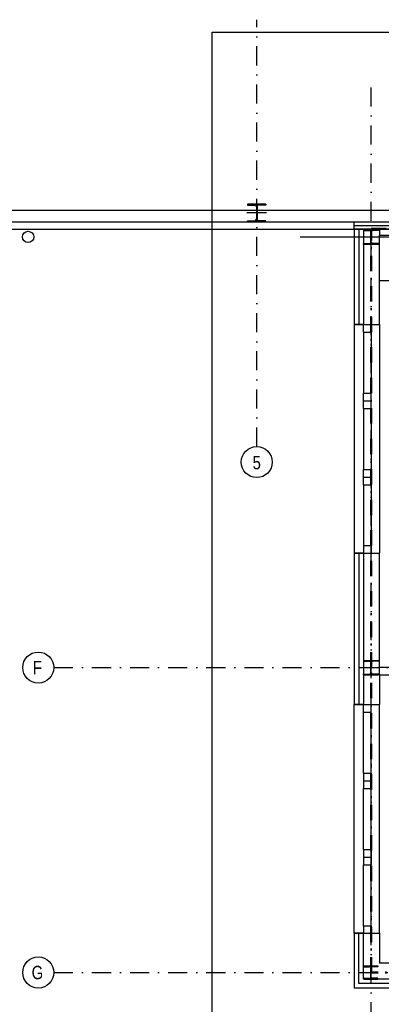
# Model space of a CAD drawing. Header units: millimetres. Extents: x 6435372 to 7248404, y 1559872 to 1886246.
# Tile 133 of 208: x 6890918 to 6895664, y 1711101 to 1724018. Entities that reach past the tile are written whole.
import ezdxf
from ezdxf.enums import TextEntityAlignment as Align

# ---------------------------------------------------------------- set-up
doc = ezdxf.new("R2010")
doc.units = ezdxf.units.MM
doc.linetypes.add('DASHDOT', pattern=[1, 0.5, -0.25, 0, -0.25])
doc.linetypes.add('ČERCHOVANÁ', pattern=[1, 0.5, -0.25, 0, -0.25])
doc.layers.add('matrice DPS', color=122, linetype='Continuous')
doc.layers.add('požární úseky', color=21, linetype='ČERCHOVANÁ', lineweight=50)
doc.layers.add('UT_potrubí', color=10, linetype='Continuous', lineweight=30)
doc.styles.add('ARIAL', font='arial.ttf')
doc.linetypes.add('IZOLACE_POLYSTYREN_EXPANDOVANY', pattern='A,1,[224,CADKON.SHX,S=0.01,R=0,X=-0.5,Y=-1.74],-2', length=3)
doc.linetypes.add('IZOLACE_POLYSTYREN_PENOVY', pattern='A,0.001,[228,CADKON.SHX,S=0.1,R=0,X=0,Y=0],-2', length=2.001)

# ---------------------------------------------------------------- blocks, each defined once
blk = doc.blocks.new('CK_S_EXT_HEAHEA180')
for p, q in [((-90, 85.5), (90, 85.5)), ((-90, 85.5), (-90, 76)), ((-90, 76), (-18, 76)), ((-3, -61), (-3, 61)), ((3, -61), (3, 61)), ((90, 76), (18, 76)), ((90, 85.5), (90, 76)), ((-90, -85.5), (-90, -76)), ((-90, -76), (-18, -76)), ((-90, -85.5), (90, -85.5)), ((90, -76), (18, -76)), ((90, -85.5), (90, -76))]:
    blk.add_line(p, q)
for centre, start, end in [((-18, 61), 0, 90), ((18, 61), 90, 180), ((-18, -61), 270, 0), ((18, -61), 180, 270)]:
    blk.add_arc(centre, 15, start, end)
blk = doc.blocks.new('CK_S_EXT_HEAHEA200')
for p, q in [((-100, 95), (100, 95)), ((-100, 95), (-100, 85)), ((-100, 85), (-21.25, 85)), ((-3.25, -67), (-3.25, 67)), ((3.25, -67), (3.25, 67)), ((100, 85), (21.25, 85)), ((100, 95), (100, 85)), ((-100, -95), (-100, -85)), ((-100, -85), (-21.25, -85)), ((-100, -95), (100, -95)), ((100, -85), (21.25, -85)), ((100, -95), (100, -85))]:
    blk.add_line(p, q)
for centre, start, end in [((-21.25, 67), 0, 90), ((21.25, 67), 90, 180), ((-21.25, -67), 270, 0), ((21.25, -67), 180, 270)]:
    blk.add_arc(centre, 18, start, end)
blk = doc.blocks.new('CK_S_EXT_HEAHEA240')
for p, q in [((-120, 115), (120, 115)), ((-120, 115), (-120, 103)), ((-120, 103), (-24.75, 103)), ((-3.75, -82), (-3.75, 82)), ((3.75, -82), (3.75, 82)), ((120, 103), (24.75, 103)), ((120, 115), (120, 103)), ((-120, -115), (-120, -103)), ((-120, -103), (-24.75, -103)), ((-120, -115), (120, -115)), ((120, -103), (24.75, -103)), ((120, -115), (120, -103))]:
    blk.add_line(p, q)
for centre, start, end in [((-24.75, 82), 0, 90), ((24.75, 82), 90, 180), ((-24.75, -82), 270, 0), ((24.75, -82), 180, 270)]:
    blk.add_arc(centre, 21, start, end)

msp = doc.modelspace()

# ---------------------------------------------------------------- linework, layer by layer
at = {"layer": 'matrice DPS', "linetype": 'DASHDOT', "ltscale": 500}
for p, q in [((6894028.8, 1718418), (6894028.8, 1724018)), ((6895528.8, 1708877), (6895528.8, 1723225.4)), ((6895528.8, 1708877), (6895528.8, 1723225.4)), ((6891366.5, 1715518), (6896028.8, 1715518)), ((6891366.5, 1711518), (6913028.8, 1711518))]:
    msp.add_line(p, q, dxfattribs=at)
at = {"layer": 'matrice DPS', "ltscale": 500}
for p, q in [((6894028.8, 1721608), (6894028.8, 1721358)), ((6858515, 1721518), (6896016.8, 1721518)), ((6894158.8, 1721483), (6893898.8, 1721483)), ((6869908.8, 1721368), (6906743.8, 1721368)), ((6895308.8, 1721268), (6895308.8, 1721368)), ((6895308.8, 1721368), (6906743.8, 1721368)), ((6895308.8, 1721268), (6895308.8, 1721368)), ((6869808.8, 1721268), (6895638.8, 1721268)), ((6895308.8, 1721268), (6895638.8, 1721268)), ((6895638.8, 1721268), (6895308.8, 1721268)), ((6895428.8, 1721268), (6895308.8, 1721268)), ((6895308.8, 1721268), (6895308.8, 1720018)), ((6895308.8, 1721268), (6906743.8, 1721268)), ((6895428.8, 1721268), (6895428.8, 1720018)), ((6895528.8, 1721063), (6895528.8, 1721273)), ((6895638.8, 1721268), (6895638.8, 1721268)), ((6895638.8, 1721268), (6895638.8, 1721193)), ((6906148.8, 1721268), (6895638.8, 1721268)), ((6895638.8, 1721268), (6906148.8, 1721268)), ((6894598.9, 1721168), (6896514.9, 1721168)), ((6895418.8, 1721168), (6895638.8, 1721168)), ((6895638.8, 1721193), (6897458.8, 1721193)), ((6895638.8, 1720018), (6895638.8, 1721193)), ((6895308.8, 1720018), (6895308.8, 1717018)), ((6895308.8, 1720018), (6895638.8, 1720018)), ((6895428.8, 1720018), (6895308.8, 1720018)), ((6895428.8, 1719918), (6895428.8, 1720018)), ((6895428.8, 1720018), (6895528.8, 1720018)), ((6895428.8, 1719918), (6895428.8, 1719118)), ((6895428.8, 1719918), (6895528.8, 1719918)), ((6895528.8, 1719918), (6895528.8, 1720018)), ((6895528.8, 1719918), (6895528.8, 1719118)), ((6895638.8, 1720018), (6895638.8, 1717018)), ((6895428.8, 1719018), (6895428.8, 1719118)), ((6895428.8, 1719118), (6895528.8, 1719118)), ((6895428.8, 1719018), (6895528.8, 1719018)), ((6895428.8, 1718918), (6895428.8, 1719018)), ((6895528.8, 1719018), (6895528.8, 1719118)), ((6895528.8, 1718918), (6895528.8, 1719018)), ((6895428.8, 1718918), (6895428.8, 1718118)), ((6895428.8, 1718918), (6895528.8, 1718918)), ((6895528.8, 1718918), (6895528.8, 1718118)), ((6895428.8, 1718018), (6895428.8, 1718118)), ((6895428.8, 1718118), (6895528.8, 1718118)), ((6895528.8, 1718018), (6895528.8, 1718118)), ((6895428.8, 1718018), (6895528.8, 1718018)), ((6895428.8, 1717918), (6895428.8, 1718018)), ((6895528.8, 1717918), (6895528.8, 1718018)), ((6895428.8, 1717918), (6895428.8, 1717118)), ((6895428.8, 1717918), (6895528.8, 1717918)), ((6895528.8, 1717918), (6895528.8, 1717118)), ((6895428.8, 1717118), (6895528.8, 1717118)), ((6895428.8, 1717118), (6895428.8, 1717018)), ((6895528.8, 1717118), (6895528.8, 1717018)), ((6895308.8, 1717018), (6895638.8, 1717018)), ((6895428.8, 1717018), (6895308.8, 1717018)), ((6895308.8, 1717018), (6895308.8, 1715032.5)), ((6895428.8, 1717018), (6895528.8, 1717018)), ((6895428.8, 1717018), (6895428.8, 1715032.5)), ((6895638.8, 1715523), (6895638.8, 1717018)), ((6895528.8, 1715413), (6895528.8, 1715623)), ((6895418.8, 1715518), (6895638.8, 1715518)), ((6895638.8, 1715423), (6895638.8, 1715523)), ((6895638.8, 1715523), (6898638.8, 1715523)), ((6895638.8, 1715423), (6898878.8, 1715423)), ((6895638.8, 1715423), (6895638.8, 1715032.5)), ((6895308.8, 1712032.5), (6895308.8, 1715032.5)), ((6895308.8, 1715032.5), (6895638.8, 1715032.5)), ((6895428.8, 1715032.5), (6895308.8, 1715032.5)), ((6895428.8, 1714932.5), (6895428.8, 1715032.5)), ((6895428.8, 1715032.5), (6895528.8, 1715032.5)), ((6895528.8, 1714932.5), (6895528.8, 1715032.5)), ((6895638.8, 1712032.5), (6895638.8, 1715032.5)), ((6895428.8, 1714132.5), (6895428.8, 1714932.5)), ((6895428.8, 1714932.5), (6895528.8, 1714932.5)), ((6895528.8, 1714132.5), (6895528.8, 1714932.5)), ((6895428.8, 1714132.5), (6895528.8, 1714132.5)), ((6895428.8, 1714132.5), (6895428.8, 1714032.5)), ((6895528.8, 1714132.5), (6895528.8, 1714032.5)), ((6895428.8, 1714032.5), (6895528.8, 1714032.5)), ((6895428.8, 1714032.5), (6895428.8, 1713932.5)), ((6895528.8, 1714032.5), (6895528.8, 1713932.5)), ((6895428.8, 1713132.5), (6895428.8, 1713932.5)), ((6895428.8, 1713932.5), (6895528.8, 1713932.5)), ((6895528.8, 1713132.5), (6895528.8, 1713932.5)), ((6895428.8, 1713132.5), (6895528.8, 1713132.5)), ((6895428.8, 1713132.5), (6895428.8, 1713032.5)), ((6895528.8, 1713132.5), (6895528.8, 1713032.5)), ((6895428.8, 1713032.5), (6895528.8, 1713032.5)), ((6895428.8, 1713032.5), (6895428.8, 1712932.5)), ((6895528.8, 1713032.5), (6895528.8, 1712932.5)), ((6895428.8, 1712132.5), (6895428.8, 1712932.5)), ((6895428.8, 1712932.5), (6895528.8, 1712932.5)), ((6895528.8, 1712132.5), (6895528.8, 1712932.5)), ((6895428.8, 1712132.5), (6895528.8, 1712132.5)), ((6895428.8, 1712132.5), (6895428.8, 1712032.5)), ((6895528.8, 1712132.5), (6895528.8, 1712032.5)), ((6895308.8, 1712032.5), (6895638.8, 1712032.5)), ((6895428.8, 1712032.5), (6895308.8, 1712032.5)), ((6895308.8, 1712032.5), (6895308.8, 1711312.5)), ((6895428.8, 1712032.5), (6895528.8, 1712032.5)), ((6895428.8, 1711432.5), (6895428.8, 1712032.5)), ((6895638.8, 1712032.5), (6895638.8, 1711642.5)), ((6895528.8, 1711422.5), (6895528.8, 1711613.5)), ((6895778.8, 1711642.5), (6895638.8, 1711642.5)), ((6895778.8, 1711432.5), (6895428.8, 1711432.5)), ((6895778.8, 1711312.5), (6895308.8, 1711312.5))]:
    msp.add_line(p, q, dxfattribs=at)
at = {"layer": 'matrice DPS', "linetype": 'Continuous', "ltscale": 500}
msp.add_line((6897458.8, 1720593), (6895638.8, 1720593), dxfattribs=at)
at = {"layer": 'matrice DPS', "linetype": 'IZOLACE_POLYSTYREN_PENOVY', "ltscale": 500}
msp.add_lwpolyline([(6895308.8, 1721318), (6906743.8, 1721318)], dxfattribs=at)
at = {"layer": 'matrice DPS', "linetype": 'IZOLACE_POLYSTYREN_EXPANDOVANY', "ltscale": 500}
for points in [[(6895368.8, 1721268), (6895368.8, 1720018)], [(6895368.8, 1717018), (6895368.8, 1715032.5)], [(6895778.8, 1711372.5), (6895368.8, 1711372.5), (6895368.8, 1712032.5)]]:
    msp.add_lwpolyline(points, dxfattribs=at)
at = {"layer": 'matrice DPS', "ltscale": 500}
for centre, radius in [((6891028.2, 1721168), 75), ((6894028.8, 1718214.1), 203.9), ((6891162.5, 1715518), 203.9), ((6891162.5, 1711518), 203.9)]:
    msp.add_circle(centre, radius, dxfattribs=at)
at = {"layer": 'požární úseky', "ltscale": 400}
for p, q in [((6895528.8, 1721273), (6912028.8, 1721268)), ((6895528.8, 1711518), (6895528.8, 1721273)), ((6912025.8, 1711518), (6895528.8, 1711518))]:
    msp.add_line(p, q, dxfattribs=at)
at = {"layer": 'UT_potrubí', "ltscale": 400}
msp.add_lwpolyline([(6893446.1, 1723854.7), (6923146.1, 1723854.7), (6923146.1, 1702854.7), (6893446.1, 1702854.7)], close=True, dxfattribs=at)

# ---------------------------------------------------------------- block references
at = {"layer": 'matrice DPS', "ltscale": 500, "rotation": 180}
msp.add_blockref('CK_S_EXT_HEAHEA240', (6894028.8, 1721483), dxfattribs=at)
at = {"layer": 'matrice DPS', "ltscale": 500}
for name, p in [('CK_S_EXT_HEAHEA200', (6895528.8, 1721168)), ('CK_S_EXT_HEAHEA200', (6895528.8, 1715518)), ('CK_S_EXT_HEAHEA180', (6895528.8, 1711518))]:
    msp.add_blockref(name, p, dxfattribs=at)

# ---------------------------------------------------------------- texts
at = {"layer": 'matrice DPS', "ltscale": 500, "style": 'ARIAL', "width": 0.8}
for s, p in [('5', (6894028.8, 1718205.6)), ('F', (6891151, 1715518)), ('G', (6891151, 1711518))]:
    msp.add_text(s, height=175, dxfattribs=at).set_placement(p, align=Align.MIDDLE)

doc.saveas('drawing.dxf')
